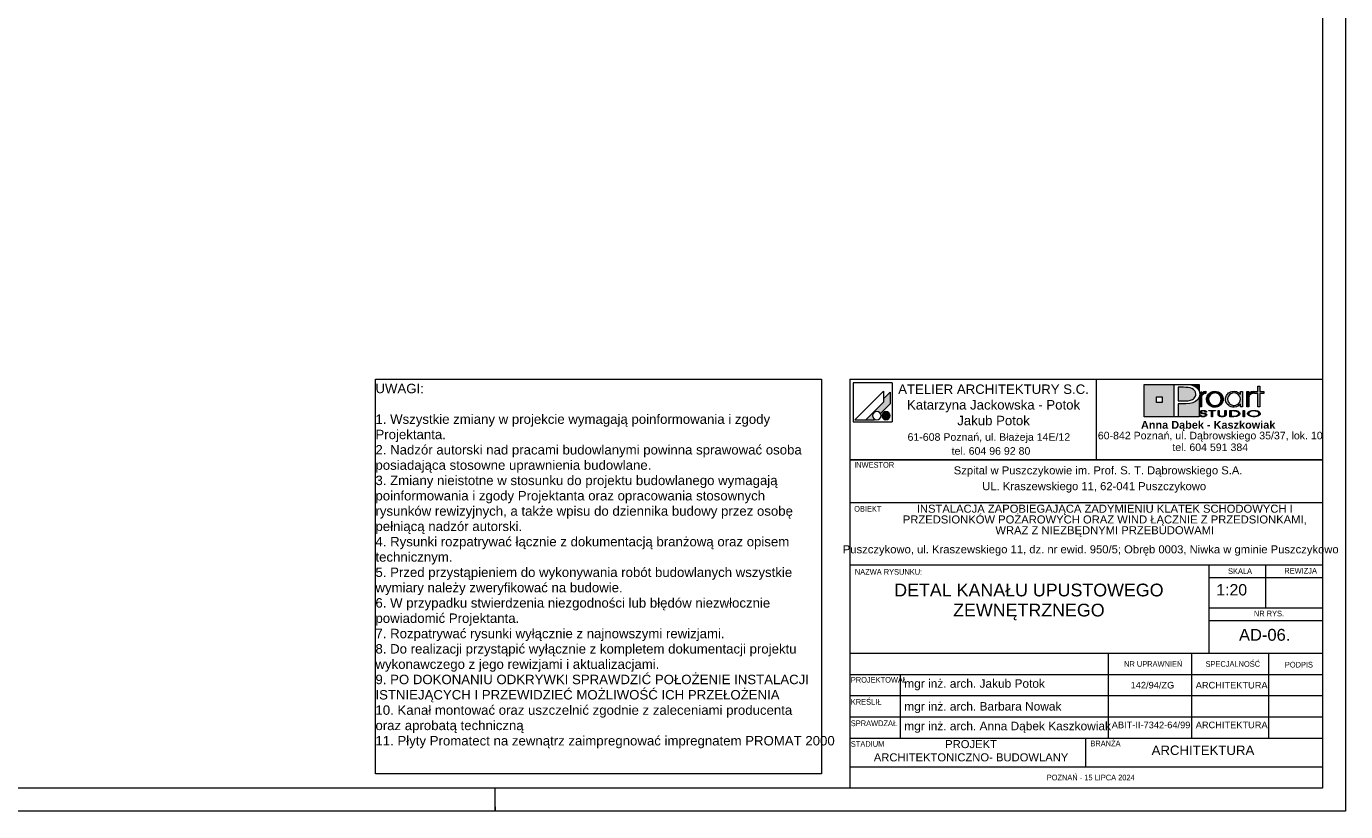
# Paper-space layout 'AD-06. DETAL KANAŁU UPUSTOWEGO ZEWNĘTRZNEGO' of a CAD drawing. Header units: millimetres. Extents: x 0 to 900, y 0 to 600.
# Tile 13 of 24: x 621 to 900, y 0 to 166. Entities that reach past the tile are written whole.
import ezdxf

# ---------------------------------------------------------------- set-up
doc = ezdxf.new("R2010")
doc.units = ezdxf.units.MM
doc.header["$MEASUREMENT"] = 0
doc.layers.add('0_Nr_pióra__2', color=8, linetype='Continuous', lineweight=13)
doc.layers.add('A_Arkusz_Nr_pióra__1', color=7, linetype='Continuous', lineweight=20)
for name, color, linetype, lineweight, true_color in [('0_Nr_pióra__249', 7, 'Continuous', 5, 0x191919), ('A_Arkusz_Nr_pióra__19', 7, 'Continuous', 5, 0x191919), ('A_Arkusz_Nr_pióra__237', 7, 'Continuous', 5, 0x343434), ('A_Arkusz_Nr_pióra__255', 7, 'Continuous', 15, 0x242424)]:
    doc.layers.add(name, color=color, linetype=linetype, lineweight=lineweight, true_color=true_color)
doc.styles.add('STYL_AUTOMATYCZNY_1', font='arial.ttf')
doc.styles.add('STYL_AUTOMATYCZNY_2', font='ARIALN.TTF')
doc.styles.add('STYL_AUTOMATYCZNY_3', font='arial.ttf')

psp = doc.layouts.new('AD-06. DETAL KANAŁU UPUSTOWEGO ZEWNĘTRZNEGO')

# ---------------------------------------------------------------- hatches: boundary and pattern name
at = {"layer": 'A_Arkusz_Nr_pióra__19', "linetype": 'Continuous', "lineweight": 0, "true_color": 0x131313}
h = psp.add_hatch(color=250, dxfattribs=at)
h.paths.add_polyline_path([(857.36, 90.34), (863.71, 90.34), (863.71, 83.46), (857.36, 83.46)])
h.paths.add_polyline_path([(859.96, 87.69), (861.15, 87.69), (861.15, 86.49), (859.96, 86.49)], flags=0)
for points in [[(866.17, 89.71), (865.71, 89.72), (864.53, 89.72), (864.53, 86.86), (866.06, 86.86), (866.69, 86.89), (867.19, 86.98), (867.59, 87.13), (867.79, 87.26), (867.96, 87.42), (868.11, 87.61), (868.21, 87.83), (868.28, 88.05), (868.3, 88.28), (868.24, 88.67), (868.07, 89), (867.78, 89.3), (867.48, 89.48), (867.12, 89.62), (866.71, 89.69), (866.5, 89.71)], [(869.03, 90.34), (869.02, 88.83), (868.99, 88.95), (868.83, 89.25), (868.63, 89.52), (868.39, 89.75), (868.11, 89.94), (867.83, 90.07), (867.54, 90.17), (867.23, 90.25), (866.87, 90.3), (866.07, 90.33), (866.02, 90.34)], [(864.53, 83.46), (869.03, 83.46), (869.03, 87.7), (868.73, 87.14), (868.24, 86.71), (867.69, 86.45), (867.02, 86.29), (866.24, 86.24), (864.53, 86.24)]]:
    psp.add_hatch(color=250, dxfattribs=at).paths.add_polyline_path(points)
at = {"layer": 'A_Arkusz_Nr_pióra__19', "linetype": 'Continuous', "lineweight": 5, "true_color": 0x191919}
for points in [[(881.85, 85.58), (881.41, 85.58), (881.41, 88.44), (880.7, 88.44), (880.7, 88.81), (881.41, 88.81), (881.41, 89.94), (881.85, 89.94), (881.85, 88.81), (882.66, 88.81), (882.66, 88.44), (881.85, 88.44)], [(803.6, 88.67), (802.2, 87.26), (802.2, 86.61), (798.43, 82.85), (800.24, 82.85), (800.35, 82.96), (800.22, 83.05), (800.11, 83.16), (800.02, 83.29), (799.96, 83.43), (799.92, 83.58), (799.91, 83.73), (799.92, 83.88), (799.96, 84.03), (800.02, 84.17), (800.11, 84.3), (800.22, 84.4), (800.35, 84.49), (800.49, 84.56), (800.64, 84.6), (800.79, 84.61), (800.94, 84.6), (801.09, 84.56), (801.23, 84.49), (801.36, 84.4), (801.46, 84.3), (801.56, 84.16), (803.6, 86.21), (803.6, 86.51)], [(803.6, 86.21), (803.6, 88.67), (802.2, 87.26), (802.2, 86.61), (798.43, 82.85), (800.24, 82.85), (800.35, 82.96, -1.314777), (801.56, 84.16)], [(869.46, 88.83), (869.02, 88.83), (869.02, 85.58), (869.48, 85.58), (869.49, 87.54, -0.145311), (869.61, 87.99, -0.140329), (870.1, 88.38), (870.45, 88.45), (870.45, 88.88), (870.01, 88.81), (869.68, 88.63), (869.46, 88.34)], [(870.56, 87.22), (870.58, 87.43), (870.63, 87.65), (870.71, 87.86), (870.82, 88.06), (870.95, 88.25), (871.11, 88.41), (871.48, 88.67), (871.88, 88.83), (872.33, 88.89), (872.35, 88.89), (872.33, 88.52), (872.17, 88.5), (872, 88.47), (871.83, 88.41), (871.67, 88.34), (871.53, 88.24), (871.39, 88.13), (871.17, 87.86), (871.04, 87.55), (871, 87.2), (871.04, 86.84), (871.18, 86.52), (871.4, 86.24), (871.68, 86.04), (871.99, 85.91), (872.17, 85.89), (872.15, 85.52), (871.88, 85.55), (871.47, 85.71), (871.11, 85.97), (870.8, 86.33), (870.62, 86.75)], [(872.86, 85.58), (872.6, 85.52), (872.33, 85.5), (872.15, 85.52), (872.17, 85.89), (872.34, 85.87), (872.69, 85.91), (873, 86.04), (873.28, 86.26), (873.5, 86.53), (873.62, 86.85), (873.64, 86.96), (874.05, 86.8), (873.97, 86.56), (873.8, 86.26), (873.61, 86.03), (873.38, 85.84), (873.12, 85.68)], [(872.33, 88.52), (872.68, 88.47), (873, 88.33), (873.29, 88.11), (873.5, 87.85), (873.62, 87.55), (873.67, 87.21), (873.64, 86.96), (874.05, 86.8), (874.07, 86.87), (874.1, 87.2), (874.08, 87.43), (874.03, 87.67), (873.93, 87.91), (873.77, 88.17), (873.56, 88.4), (873.3, 88.6), (873, 88.76), (872.68, 88.85), (872.35, 88.89)], [(880.14, 88.38), (880.05, 88.34), (879.97, 88.29), (879.87, 88.23), (879.76, 88.12), (879.67, 88.01), (879.6, 87.9), (879.56, 87.78), (879.53, 87.63), (879.52, 87.46), (879.52, 85.58), (879.07, 85.58), (879.07, 88.81), (879.5, 88.81), (879.5, 88.34), (879.72, 88.63), (880.05, 88.81), (880.49, 88.88), (880.49, 88.45), (880.36, 88.43), (880.24, 88.41)], [(802.36, 84.53), (803.02, 82.9, -0.39153), (801.92, 83.36, -0.418968)], [(802.36, 84.53), (803.02, 82.9, 0.455663), (803.49, 84.15, 0.390402)], [(869.33, 83.87), (869.06, 83.87), (869.08, 83.79), (869.13, 83.71), (869.2, 83.64), (869.28, 83.59), (869.36, 83.56), (869.43, 83.54), (869.48, 83.52), (869.61, 83.49), (869.74, 83.48), (869.82, 83.49), (869.9, 83.48), (870.05, 83.49), (870.24, 83.53), (870.41, 83.6), (870.52, 83.68), (870.59, 83.77), (870.62, 83.87), (870.61, 83.92), (870.58, 83.98), (870.55, 84.03), (870.49, 84.08), (870.44, 84.12), (870.35, 84.16), (870.3, 84.18), (870.2, 84.21), (870.16, 84.22), (870.15, 84.07), (870.19, 84.05), (870.29, 84), (870.34, 83.93), (870.36, 83.86), (870.35, 83.8), (870.31, 83.74), (870.23, 83.68), (870.17, 83.65), (870.11, 83.64), (870.02, 83.61), (869.94, 83.6), (869.87, 83.6), (869.8, 83.6), (869.71, 83.61), (869.63, 83.62), (869.56, 83.64), (869.49, 83.67), (869.45, 83.7), (869.39, 83.74), (869.35, 83.8)], [(870.29, 84.49), (870.55, 84.49), (870.53, 84.59), (870.47, 84.67), (870.35, 84.75), (870.21, 84.81), (870.04, 84.84), (869.85, 84.85), (869.66, 84.84), (869.49, 84.8), (869.34, 84.74), (869.23, 84.67), (869.16, 84.59), (869.14, 84.5), (869.16, 84.4), (869.22, 84.33), (869.32, 84.26), (869.4, 84.22), (869.47, 84.2), (869.53, 84.19), (869.65, 84.16), (869.76, 84.15), (869.88, 84.13), (869.99, 84.11), (870.07, 84.09), (870.15, 84.07), (870.16, 84.22), (870.04, 84.24), (869.88, 84.26), (869.69, 84.3), (869.6, 84.32), (869.52, 84.35), (869.45, 84.39), (869.41, 84.44), (869.4, 84.5), (869.42, 84.57), (869.46, 84.62), (869.54, 84.67), (869.62, 84.7), (869.72, 84.73), (869.81, 84.73), (869.9, 84.73), (869.99, 84.72), (870.07, 84.7), (870.15, 84.67), (870.22, 84.62), (870.27, 84.56)], [(871.85, 83.5), (871.6, 83.5), (871.6, 84.71), (871.02, 84.71), (871.02, 84.83), (872.43, 84.83), (872.43, 84.71), (871.85, 84.71)], [(874.45, 83.6), (874.36, 83.56), (874.25, 83.52), (874.12, 83.5), (873.99, 83.48), (873.86, 83.48), (873.67, 83.49), (873.5, 83.52), (873.34, 83.56), (873.15, 83.67), (873.03, 83.82), (873, 84), (873, 84.83), (873.25, 84.83), (873.25, 84), (873.26, 83.9), (873.31, 83.81), (873.37, 83.74, 0.154269), (873.86, 83.61, 0.149724), (874.34, 83.73), (874.41, 83.81)], [(874.41, 83.81), (874.45, 83.9), (874.46, 84), (874.46, 84.83), (874.72, 84.83), (874.72, 84), (874.7, 83.86), (874.63, 83.74), (874.53, 83.65), (874.45, 83.6)], [(875.76, 83.62), (876.04, 83.62), (876.04, 83.5), (875.51, 83.5), (875.51, 84.83), (876.04, 84.83), (876.04, 84.71), (875.76, 84.71)], [(876.23, 84.83), (876.55, 84.82), (876.75, 84.79), (876.75, 84.66), (876.59, 84.68), (876.38, 84.7), (876.13, 84.71), (876.04, 84.71), (876.04, 84.83)], [(877.07, 84.72), (877.23, 84.65), (877.36, 84.58), (877.48, 84.49), (877.57, 84.38), (877.62, 84.27), (877.64, 84.16), (877.61, 84.02), (877.53, 83.89), (877.39, 83.77), (877.25, 83.68), (877.09, 83.62), (876.92, 83.57), (876.74, 83.53), (876.74, 83.67), (876.88, 83.7), (877.07, 83.77), (877.22, 83.87), (877.31, 83.96), (877.37, 84.06), (877.39, 84.17), (877.37, 84.28), (877.3, 84.38), (877.21, 84.47), (877.08, 84.55), (876.93, 84.61), (876.75, 84.66), (876.75, 84.79), (876.83, 84.78)], [(878.57, 83.5), (878.32, 83.5), (878.32, 84.83), (878.57, 84.83)], [(876.74, 83.53), (876.72, 83.53), (876.5, 83.51), (876.25, 83.5), (876.04, 83.5), (876.04, 83.62), (876.13, 83.62), (876.28, 83.62), (876.45, 83.63), (876.53, 83.63), (876.66, 83.65), (876.74, 83.67)]]:
    psp.add_hatch(color=250, dxfattribs=at).paths.add_polyline_path(points)
h = psp.add_hatch(color=250, dxfattribs=at)
h.paths.add_polyline_path([(877.73, 86.15), (877.36, 85.79), (876.91, 85.57), (876.39, 85.5), (876.06, 85.53), (875.75, 85.61), (875.44, 85.75), (875.18, 85.92), (874.96, 86.14), (874.78, 86.41), (874.66, 86.67), (874.59, 86.93), (874.57, 87.2), (874.58, 87.41), (874.63, 87.61), (874.7, 87.82), (874.79, 88.02), (874.91, 88.19), (875.05, 88.36), (875.24, 88.52), (875.44, 88.65), (875.67, 88.76), (875.91, 88.83), (876.15, 88.87), (876.4, 88.89), (876.67, 88.87), (876.92, 88.81), (877.15, 88.72), (877.37, 88.59), (877.56, 88.43), (877.73, 88.24), (877.73, 88.51), (877.73, 88.81), (878.17, 88.81), (878.17, 87.53), (878.17, 85.58), (877.73, 85.58), (877.73, 85.83)])
h.paths.add_polyline_path([(875.81, 88.38, 0.471077), (875.22, 86.5, 0.494724), (877.4, 86.34, 0.387258), (877.36, 88.1, 0.314042)], flags=0)
h = psp.add_hatch(color=250, dxfattribs=at)
h.paths.add_polyline_path([(880.59, 84.85, 0.130991), (879.56, 84.6, 0.250658), (879.25, 84.17, 0.250617), (879.5, 83.77, 0.141351), (880.59, 83.48, 0.117723), (881.58, 83.7, 0.245905), (881.93, 84.16, 0.237366), (881.68, 84.56, 0.143887)])
h.paths.add_polyline_path([(880.59, 84.73, 0.128597), (879.81, 84.56), (879.72, 84.5), (879.65, 84.45), (879.58, 84.37), (879.54, 84.31), (879.51, 84.24), (879.5, 84.17), (879.53, 84.03), (879.62, 83.91), (879.78, 83.79, 0.126974), (880.59, 83.6, 0.113214), (881.35, 83.76), (881.49, 83.86), (881.58, 83.93), (881.63, 84.01), (881.66, 84.08), (881.67, 84.16), (881.65, 84.26), (881.6, 84.36), (881.52, 84.45), (881.39, 84.55, 0.11716)], flags=0)

# ---------------------------------------------------------------- linework, layer by layer
at = {"layer": '0_Nr_pióra__2', "color": 8, "linetype": 'Continuous', "lineweight": 13, "flags": 128}
psp.add_lwpolyline([(694.68, 91.43), (789.1, 91.43), (789.1, 7.93), (694.68, 7.93)], close=True, dxfattribs=at)
at = {"layer": '0_Nr_pióra__249', "color": 250, "linetype": 'Continuous', "lineweight": 5, "true_color": 0x191919}
for p, q in [((795.75, 90.68), (795.75, 82.41)), ((804.01, 90.68), (795.75, 90.68)), ((804.01, 90.68), (804.01, 82.41)), ((857.36, 90.34), (869.03, 90.34)), ((857.36, 83.46), (857.36, 90.34)), ((863.71, 83.46), (863.71, 90.34)), ((863.71, 90.34), (865.99, 90.34)), ((864.53, 89.72), (864.53, 86.86)), ((865.71, 89.72), (864.53, 89.72)), ((866.17, 89.71), (865.71, 89.72)), ((865.99, 90.34), (866.46, 90.33)), ((866.5, 89.71), (866.17, 89.71)), ((866.46, 90.33), (866.87, 90.3)), ((866.71, 89.69), (866.5, 89.71)), ((867.12, 89.62), (866.71, 89.69)), ((866.87, 90.3), (867.23, 90.25)), ((867.48, 89.48), (867.12, 89.62)), ((867.23, 90.25), (867.54, 90.17)), ((867.79, 89.29), (867.48, 89.48)), ((867.54, 90.17), (867.83, 90.07)), ((867.83, 90.07), (868.11, 89.94)), ((868.11, 89.94), (868.39, 89.75)), ((868.39, 89.75), (868.63, 89.52)), ((868.63, 89.52), (868.83, 89.25)), ((869.03, 90.34), (869.02, 88.81)), ((881.41, 88.81), (881.41, 89.94)), ((881.41, 89.94), (881.85, 89.94)), ((881.85, 89.94), (881.85, 88.81)), ((802.2, 88.91), (796.13, 82.85)), ((802.2, 86.61), (798.43, 82.85)), ((802.2, 88.91), (802.2, 86.61)), ((803.6, 88.67), (802.2, 87.26)), ((803.6, 88.67), (803.6, 86.51)), ((859.96, 87.69), (861.15, 87.69)), ((859.96, 87.69), (861.15, 87.69)), ((859.96, 86.49), (859.96, 87.69)), ((861.15, 87.69), (861.15, 86.49)), ((861.15, 87.69), (861.15, 86.49)), ((864.53, 86.86), (866.06, 86.86)), ((866.06, 86.86), (866.69, 86.89)), ((866.69, 86.89), (867.19, 86.98)), ((867.19, 86.98), (867.59, 87.13)), ((867.59, 87.13), (867.79, 87.26)), ((868.24, 86.71), (867.69, 86.45)), ((868.07, 89), (867.79, 89.29)), ((867.79, 87.26), (867.96, 87.42)), ((867.96, 87.42), (868.11, 87.61)), ((868.24, 88.67), (868.07, 89)), ((868.11, 87.61), (868.21, 87.83)), ((868.21, 87.83), (868.28, 88.05)), ((868.3, 88.28), (868.24, 88.67)), ((868.73, 87.14), (868.24, 86.71)), ((868.28, 88.05), (868.3, 88.28)), ((869.02, 87.66), (868.73, 87.14)), ((868.83, 89.25), (868.99, 88.95)), ((868.99, 88.95), (869.08, 88.62)), ((869.12, 88.27), (869.02, 87.66)), ((869.03, 87.67), (869.03, 83.46)), ((869.08, 88.62), (869.12, 88.27)), ((869.46, 88.81), (869.46, 88.34)), ((869.46, 88.34), (869.68, 88.63)), ((869.49, 87.63), (869.48, 87.46)), ((869.48, 87.46), (869.48, 85.58)), ((869.52, 87.78), (869.49, 87.63)), ((869.56, 87.9), (869.52, 87.78)), ((869.63, 88.01), (869.56, 87.9)), ((869.72, 88.12), (869.63, 88.01)), ((869.68, 88.63), (870.01, 88.81)), ((869.83, 88.23), (869.72, 88.12)), ((869.92, 88.29), (869.83, 88.23)), ((870.01, 88.34), (869.92, 88.29)), ((870.01, 88.81), (870.45, 88.88)), ((870.1, 88.38), (870.01, 88.34)), ((870.2, 88.41), (870.1, 88.38)), ((870.32, 88.43), (870.2, 88.41)), ((870.45, 88.45), (870.32, 88.43)), ((870.45, 88.88), (870.45, 88.45)), ((870.56, 87.22), (870.58, 87.43)), ((870.62, 86.75), (870.56, 87.22)), ((870.58, 87.43), (870.63, 87.65)), ((870.8, 86.33), (870.62, 86.75)), ((870.63, 87.65), (870.71, 87.86)), ((870.71, 87.86), (870.82, 88.06)), ((870.82, 88.06), (870.95, 88.25)), ((870.95, 88.25), (871.11, 88.41)), ((871.04, 87.55), (871, 87.2)), ((871, 87.2), (871.04, 86.84)), ((871.17, 87.86), (871.04, 87.55)), ((871.04, 86.84), (871.18, 86.52)), ((871.11, 88.41), (871.48, 88.67)), ((871.39, 88.13), (871.17, 87.86)), ((871.53, 88.24), (871.39, 88.13)), ((871.48, 88.67), (871.88, 88.83)), ((871.67, 88.34), (871.53, 88.24)), ((871.83, 88.41), (871.67, 88.34)), ((872, 88.47), (871.83, 88.41)), ((871.88, 88.83), (872.33, 88.89)), ((872.17, 88.5), (872, 88.47)), ((872.34, 88.52), (872.17, 88.5)), ((872.33, 88.89), (872.67, 88.86)), ((872.68, 88.47), (872.34, 88.52)), ((872.67, 88.86), (873, 88.76)), ((873, 88.33), (872.68, 88.47)), ((873, 88.76), (873.3, 88.6)), ((873.29, 88.11), (873, 88.33)), ((873.5, 87.85), (873.29, 88.11)), ((873.3, 88.6), (873.56, 88.4)), ((873.62, 87.55), (873.5, 87.85)), ((873.5, 86.53), (873.62, 86.85)), ((873.56, 88.4), (873.77, 88.17)), ((873.67, 87.21), (873.62, 87.55)), ((873.62, 86.85), (873.67, 87.21)), ((873.77, 88.17), (873.94, 87.9)), ((873.97, 86.56), (873.8, 86.26)), ((873.94, 87.9), (874.03, 87.67)), ((874.07, 86.87), (873.97, 86.56)), ((874.03, 87.67), (874.08, 87.43)), ((874.1, 87.2), (874.07, 86.87)), ((874.08, 87.43), (874.1, 87.2)), ((874.57, 87.2), (874.58, 87.41)), ((874.59, 86.93), (874.57, 87.2)), ((874.58, 87.41), (874.63, 87.61)), ((874.66, 86.67), (874.59, 86.93)), ((874.63, 87.61), (874.7, 87.82)), ((874.78, 86.41), (874.66, 86.67)), ((874.7, 87.82), (874.79, 88.02)), ((874.79, 88.02), (874.91, 88.19)), ((874.91, 88.19), (875.05, 88.36)), ((875.05, 87.55), (875.01, 87.22)), ((875.01, 87.22), (875.05, 86.87)), ((875.05, 88.36), (875.24, 88.52)), ((875.19, 87.85), (875.05, 87.55)), ((875.05, 86.87), (875.18, 86.55)), ((875.18, 86.55), (875.4, 86.28)), ((875.41, 88.12), (875.19, 87.85)), ((875.24, 88.52), (875.44, 88.65)), ((875.71, 88.34), (875.41, 88.12)), ((875.44, 88.65), (875.67, 88.76)), ((875.67, 88.76), (875.91, 88.83)), ((876.03, 88.47), (875.71, 88.34)), ((875.91, 88.83), (876.15, 88.87)), ((876.39, 88.52), (876.03, 88.47)), ((876.15, 88.87), (876.4, 88.89)), ((876.75, 88.47), (876.39, 88.52)), ((876.4, 88.89), (876.67, 88.87)), ((876.67, 88.87), (876.92, 88.81)), ((877.06, 88.34), (876.75, 88.47)), ((876.92, 88.81), (877.15, 88.72)), ((877.34, 88.12), (877.06, 88.34)), ((877.15, 88.72), (877.37, 88.59)), ((877.56, 87.85), (877.34, 88.12)), ((877.37, 88.59), (877.56, 88.43)), ((877.56, 88.43), (877.73, 88.24)), ((877.69, 87.54), (877.56, 87.85)), ((877.56, 86.54), (877.69, 86.85)), ((877.73, 87.19), (877.69, 87.54)), ((877.69, 86.85), (877.73, 87.19)), ((877.73, 88.24), (877.73, 88.81)), ((877.73, 88.81), (878.17, 88.81)), ((878.17, 88.81), (878.17, 85.58)), ((879.07, 85.58), (879.07, 88.81)), ((879.07, 88.81), (879.5, 88.81)), ((879.5, 88.81), (879.5, 88.34)), ((879.5, 88.34), (879.72, 88.63)), ((879.53, 87.63), (879.52, 87.46)), ((879.52, 87.46), (879.52, 85.58)), ((879.56, 87.78), (879.53, 87.63)), ((879.6, 87.9), (879.56, 87.78)), ((879.67, 88.01), (879.6, 87.9)), ((879.76, 88.12), (879.67, 88.01)), ((879.72, 88.63), (880.05, 88.81)), ((879.87, 88.23), (879.76, 88.12)), ((879.97, 88.29), (879.87, 88.23)), ((880.05, 88.34), (879.97, 88.29)), ((880.05, 88.81), (880.49, 88.88)), ((880.14, 88.38), (880.05, 88.34)), ((880.24, 88.41), (880.14, 88.38)), ((880.36, 88.43), (880.24, 88.41)), ((880.49, 88.45), (880.36, 88.43)), ((880.49, 88.88), (880.49, 88.45)), ((880.7, 88.44), (880.7, 88.81)), ((880.7, 88.81), (881.41, 88.81)), ((881.41, 88.44), (880.7, 88.44)), ((881.41, 85.58), (881.41, 88.44)), ((881.85, 88.81), (882.66, 88.81)), ((882.66, 88.44), (881.85, 88.44)), ((881.85, 88.44), (881.85, 85.58)), ((882.66, 88.81), (882.66, 88.44)), ((803.6, 86.21), (801.56, 84.16)), ((803.6, 86.51), (803.6, 86.21)), ((861.15, 86.49), (859.96, 86.49)), ((864.53, 86.24), (864.53, 83.46)), ((866.19, 86.24), (864.53, 86.24)), ((867, 86.29), (866.19, 86.24)), ((867.69, 86.45), (867, 86.29)), ((869.48, 85.58), (869.02, 85.58)), ((869.08, 83.79), (869.06, 83.87)), ((869.06, 83.87), (869.33, 83.87)), ((869.13, 83.71), (869.08, 83.79)), ((869.14, 84.5), (869.16, 84.59)), ((869.16, 84.4), (869.14, 84.5)), ((869.16, 84.59), (869.23, 84.67)), ((869.22, 84.33), (869.16, 84.4)), ((869.32, 84.26), (869.22, 84.33)), ((869.23, 84.67), (869.34, 84.74)), ((869.37, 84.23), (869.32, 84.26)), ((869.33, 83.87), (869.35, 83.8)), ((869.34, 84.74), (869.49, 84.8)), ((869.35, 83.8), (869.39, 83.74)), ((869.43, 84.21), (869.37, 84.23)), ((869.41, 84.56), (869.4, 84.5)), ((869.4, 84.5), (869.41, 84.44)), ((869.46, 84.62), (869.41, 84.56)), ((869.41, 84.44), (869.45, 84.39)), ((869.5, 84.19), (869.43, 84.21)), ((869.45, 84.39), (869.52, 84.35)), ((869.54, 84.67), (869.46, 84.62)), ((869.49, 84.8), (869.66, 84.84)), ((869.58, 84.18), (869.5, 84.19)), ((869.52, 84.35), (869.6, 84.32)), ((869.62, 84.7), (869.54, 84.67)), ((869.68, 84.16), (869.58, 84.18)), ((869.6, 84.32), (869.73, 84.29)), ((869.72, 84.73), (869.62, 84.7)), ((869.66, 84.84), (869.85, 84.85)), ((869.8, 84.14), (869.68, 84.16)), ((869.83, 84.73), (869.72, 84.73)), ((869.73, 84.29), (869.89, 84.26)), ((869.96, 84.12), (869.8, 84.14)), ((869.95, 84.72), (869.83, 84.73)), ((869.85, 84.85), (870.04, 84.84)), ((869.89, 84.26), (870.03, 84.24)), ((870.06, 84.7), (869.95, 84.72)), ((870.09, 84.09), (869.96, 84.12)), ((870.03, 84.24), (870.13, 84.22)), ((870.04, 84.84), (870.21, 84.81)), ((870.15, 84.67), (870.06, 84.7)), ((870.19, 84.05), (870.09, 84.09)), ((870.13, 84.22), (870.2, 84.21)), ((870.22, 84.62), (870.15, 84.67)), ((870.29, 84), (870.19, 84.05)), ((870.2, 84.21), (870.25, 84.2)), ((870.21, 84.81), (870.35, 84.75)), ((870.27, 84.56), (870.22, 84.62)), ((870.25, 84.2), (870.31, 84.18)), ((870.29, 84.49), (870.27, 84.56)), ((870.55, 84.49), (870.29, 84.49)), ((870.34, 83.93), (870.29, 84)), ((870.3, 83.74), (870.35, 83.8)), ((870.31, 84.18), (870.36, 84.16)), ((870.36, 83.86), (870.34, 83.93)), ((870.35, 84.75), (870.47, 84.67)), ((870.35, 83.8), (870.36, 83.86)), ((870.36, 84.16), (870.44, 84.12)), ((870.44, 84.12), (870.5, 84.08)), ((870.47, 84.67), (870.53, 84.59)), ((870.5, 84.08), (870.55, 84.03)), ((870.59, 83.77), (870.52, 83.68)), ((870.53, 84.59), (870.55, 84.49)), ((870.55, 84.03), (870.59, 83.98)), ((870.59, 83.98), (870.61, 83.92)), ((870.62, 83.87), (870.59, 83.77)), ((870.61, 83.92), (870.62, 83.87)), ((871.11, 85.97), (870.8, 86.33)), ((871.02, 84.71), (871.02, 84.83)), ((871.02, 84.83), (872.43, 84.83)), ((871.6, 84.71), (871.02, 84.71)), ((871.47, 85.71), (871.11, 85.97)), ((871.18, 86.52), (871.4, 86.24)), ((871.4, 86.24), (871.68, 86.04)), ((871.88, 85.55), (871.47, 85.71)), ((871.6, 83.5), (871.6, 84.71)), ((871.68, 86.04), (871.99, 85.91)), ((872.43, 84.71), (871.85, 84.71)), ((871.85, 84.71), (871.85, 83.5)), ((872.33, 85.5), (871.88, 85.55)), ((871.99, 85.91), (872.34, 85.87)), ((872.6, 85.52), (872.33, 85.5)), ((872.34, 85.87), (872.69, 85.91)), ((872.43, 84.83), (872.43, 84.71)), ((872.86, 85.58), (872.6, 85.52)), ((872.69, 85.91), (873, 86.04)), ((873.12, 85.68), (872.86, 85.58)), ((873, 86.04), (873.28, 86.26)), ((873, 84.83), (873.25, 84.83)), ((873, 84), (873, 84.83)), ((873.03, 83.82), (873, 84)), ((873.15, 83.67), (873.03, 83.82)), ((873.38, 85.84), (873.12, 85.68)), ((873.25, 84.83), (873.25, 84)), ((873.25, 84), (873.26, 83.9)), ((873.26, 83.9), (873.31, 83.81)), ((873.28, 86.26), (873.5, 86.53)), ((873.31, 83.81), (873.38, 83.73)), ((873.61, 86.03), (873.38, 85.84)), ((873.8, 86.26), (873.61, 86.03)), ((874.34, 83.73), (874.41, 83.81)), ((874.41, 83.81), (874.45, 83.9)), ((874.45, 83.9), (874.46, 84)), ((874.46, 84), (874.46, 84.83)), ((874.46, 84.83), (874.72, 84.83)), ((874.7, 83.86), (874.63, 83.74)), ((874.72, 84), (874.7, 83.86)), ((874.72, 84.83), (874.72, 84)), ((874.96, 86.14), (874.78, 86.41)), ((875.18, 85.92), (874.96, 86.14)), ((875.44, 85.75), (875.18, 85.92)), ((875.4, 86.28), (875.53, 86.16)), ((875.75, 85.61), (875.44, 85.75)), ((875.51, 83.5), (875.51, 84.83)), ((875.51, 84.83), (876.04, 84.83)), ((875.51, 83.5), (875.51, 84.83)), ((875.51, 84.83), (876.23, 84.83)), ((875.53, 86.16), (875.68, 86.06)), ((875.68, 86.06), (875.85, 85.98)), ((876.06, 85.53), (875.75, 85.61)), ((876.04, 84.71), (875.76, 84.71)), ((875.76, 84.71), (875.76, 83.62)), ((876.13, 84.71), (875.76, 84.71)), ((875.76, 84.71), (875.76, 83.62)), ((875.85, 85.98), (876.03, 85.92)), ((876.03, 85.92), (876.21, 85.88)), ((876.04, 84.83), (876.04, 84.71)), ((876.39, 85.5), (876.06, 85.53)), ((876.38, 84.7), (876.13, 84.71)), ((876.21, 85.88), (876.39, 85.87)), ((876.23, 84.83), (876.55, 84.82)), ((876.59, 84.68), (876.38, 84.7)), ((876.39, 85.87), (876.74, 85.91)), ((876.91, 85.57), (876.39, 85.5)), ((876.55, 84.82), (876.83, 84.78)), ((876.77, 84.65), (876.59, 84.68)), ((876.74, 85.91), (877.06, 86.05)), ((876.93, 84.61), (876.77, 84.65)), ((876.83, 84.78), (877.07, 84.72)), ((876.89, 83.7), (877.07, 83.77)), ((877.36, 85.79), (876.91, 85.57)), ((877.07, 84.55), (876.93, 84.61)), ((877.06, 86.05), (877.34, 86.26)), ((877.07, 84.72), (877.23, 84.65)), ((877.2, 84.48), (877.07, 84.55)), ((877.07, 83.77), (877.22, 83.87)), ((877.3, 84.38), (877.2, 84.48)), ((877.22, 83.87), (877.31, 83.96)), ((877.23, 84.65), (877.36, 84.58)), ((877.39, 83.77), (877.25, 83.68)), ((877.37, 84.28), (877.3, 84.38)), ((877.31, 83.96), (877.37, 84.06)), ((877.34, 86.26), (877.56, 86.54)), ((877.73, 86.15), (877.36, 85.79)), ((877.36, 84.58), (877.48, 84.49)), ((877.39, 84.17), (877.37, 84.28)), ((877.37, 84.06), (877.39, 84.17)), ((877.53, 83.89), (877.39, 83.77)), ((877.48, 84.49), (877.57, 84.38)), ((877.61, 84.02), (877.53, 83.89)), ((877.57, 84.38), (877.62, 84.27)), ((877.64, 84.16), (877.61, 84.02)), ((877.62, 84.27), (877.64, 84.16)), ((877.73, 85.58), (877.73, 86.15)), ((878.17, 85.58), (877.73, 85.58)), ((878.32, 83.5), (878.32, 84.83)), ((878.32, 84.83), (878.57, 84.83)), ((878.32, 83.5), (878.32, 84.83)), ((878.32, 84.83), (878.57, 84.83)), ((878.57, 84.83), (878.57, 83.5)), ((878.57, 84.83), (878.57, 83.5)), ((879.52, 85.58), (879.07, 85.58)), ((879.25, 84.17), (879.27, 84.28)), ((879.26, 84.07), (879.25, 84.17)), ((879.31, 83.97), (879.26, 84.07)), ((879.27, 84.28), (879.33, 84.39)), ((879.38, 83.87), (879.31, 83.97)), ((879.33, 84.39), (879.42, 84.5)), ((879.5, 83.77), (879.38, 83.87)), ((879.42, 84.5), (879.56, 84.6)), ((879.51, 84.24), (879.5, 84.17)), ((879.5, 84.17), (879.53, 84.03)), ((879.65, 83.67), (879.5, 83.77)), ((879.54, 84.31), (879.51, 84.24)), ((879.53, 84.03), (879.62, 83.91)), ((879.58, 84.37), (879.54, 84.31)), ((879.56, 84.6), (879.73, 84.69)), ((879.64, 84.44), (879.58, 84.37)), ((879.62, 83.91), (879.77, 83.79)), ((879.72, 84.5), (879.64, 84.44)), ((879.81, 84.56), (879.72, 84.5)), ((879.73, 84.69), (879.93, 84.76)), ((879.77, 83.79), (879.88, 83.74)), ((880.04, 84.66), (879.81, 84.56)), ((879.93, 84.76), (880.14, 84.81)), ((880.3, 84.71), (880.04, 84.66)), ((880.14, 84.81), (880.35, 84.84)), ((880.59, 84.73), (880.3, 84.71)), ((880.35, 84.84), (880.59, 84.85)), ((880.59, 84.85), (880.85, 84.84)), ((880.76, 84.72), (880.59, 84.73)), ((880.93, 84.7), (880.76, 84.72)), ((880.85, 84.84), (881.1, 84.8)), ((881.09, 84.67), (880.93, 84.7)), ((881.26, 84.61), (881.09, 84.67)), ((881.1, 84.8), (881.34, 84.73)), ((881.2, 83.7), (881.35, 83.76)), ((881.4, 84.54), (881.26, 84.61)), ((881.34, 84.73), (881.53, 84.65)), ((881.35, 83.76), (881.48, 83.84)), ((881.52, 84.45), (881.4, 84.54)), ((881.85, 85.58), (881.41, 85.58)), ((881.48, 83.84), (881.58, 83.93)), ((881.6, 84.36), (881.52, 84.45)), ((881.53, 84.65), (881.68, 84.56)), ((881.58, 83.93), (881.63, 84.01)), ((881.77, 83.84), (881.58, 83.7)), ((881.65, 84.26), (881.6, 84.36)), ((881.63, 84.01), (881.66, 84.08)), ((881.67, 84.16), (881.65, 84.26)), ((881.66, 84.08), (881.67, 84.16)), ((881.68, 84.56), (881.8, 84.45)), ((881.89, 84), (881.77, 83.84)), ((881.8, 84.45), (881.87, 84.36)), ((881.87, 84.36), (881.91, 84.26)), ((881.93, 84.16), (881.89, 84)), ((881.91, 84.26), (881.93, 84.16)), ((795.75, 82.41), (804.01, 82.41)), ((796.13, 82.85), (800.24, 82.85)), ((800.35, 82.96), (800.24, 82.85)), ((869.03, 83.46), (857.36, 83.46)), ((864.53, 83.46), (863.71, 83.46)), ((869.2, 83.64), (869.13, 83.71)), ((869.28, 83.59), (869.2, 83.64)), ((869.37, 83.55), (869.28, 83.59)), ((869.48, 83.52), (869.37, 83.55)), ((869.39, 83.74), (869.45, 83.7)), ((869.45, 83.7), (869.5, 83.67)), ((869.59, 83.5), (869.48, 83.52)), ((869.5, 83.67), (869.56, 83.64)), ((869.56, 83.64), (869.63, 83.62)), ((869.72, 83.48), (869.59, 83.5)), ((869.63, 83.62), (869.7, 83.61)), ((869.7, 83.61), (869.77, 83.6)), ((869.84, 83.48), (869.72, 83.48)), ((869.77, 83.6), (869.85, 83.6)), ((870.05, 83.49), (869.84, 83.48)), ((869.85, 83.6), (869.92, 83.6)), ((869.92, 83.6), (869.98, 83.61)), ((869.98, 83.61), (870.05, 83.62)), ((870.05, 83.62), (870.12, 83.64)), ((870.24, 83.53), (870.05, 83.49)), ((870.12, 83.64), (870.18, 83.66)), ((870.18, 83.66), (870.23, 83.68)), ((870.23, 83.68), (870.3, 83.74)), ((870.41, 83.6), (870.24, 83.53)), ((870.52, 83.68), (870.41, 83.6)), ((871.85, 83.5), (871.6, 83.5)), ((873.34, 83.56), (873.15, 83.67)), ((873.5, 83.52), (873.34, 83.56)), ((873.38, 83.73), (873.43, 83.7)), ((873.43, 83.7), (873.5, 83.67)), ((873.5, 83.67), (873.58, 83.64)), ((873.67, 83.49), (873.5, 83.52)), ((873.58, 83.64), (873.67, 83.62)), ((873.67, 83.62), (873.76, 83.61)), ((873.86, 83.48), (873.67, 83.49)), ((873.76, 83.61), (873.86, 83.61)), ((873.86, 83.61), (873.95, 83.61)), ((873.99, 83.48), (873.86, 83.48)), ((873.95, 83.61), (874.04, 83.62)), ((874.12, 83.5), (873.99, 83.48)), ((874.04, 83.62), (874.13, 83.64)), ((874.25, 83.52), (874.12, 83.5)), ((874.13, 83.64), (874.21, 83.67)), ((874.21, 83.67), (874.28, 83.7)), ((874.36, 83.56), (874.25, 83.52)), ((874.28, 83.7), (874.34, 83.73)), ((874.45, 83.6), (874.36, 83.56)), ((874.53, 83.65), (874.45, 83.6)), ((874.63, 83.74), (874.53, 83.65)), ((876.04, 83.5), (875.51, 83.5)), ((876.25, 83.5), (875.51, 83.5)), ((875.76, 83.62), (876.04, 83.62)), ((875.76, 83.62), (876.13, 83.62)), ((876.04, 83.62), (876.04, 83.5)), ((876.13, 83.62), (876.35, 83.62)), ((876.5, 83.51), (876.25, 83.5)), ((876.35, 83.62), (876.53, 83.63)), ((876.72, 83.53), (876.5, 83.51)), ((876.53, 83.63), (876.68, 83.65)), ((876.68, 83.65), (876.89, 83.7)), ((876.92, 83.57), (876.72, 83.53)), ((877.09, 83.62), (876.92, 83.57)), ((877.25, 83.68), (877.09, 83.62)), ((878.57, 83.5), (878.32, 83.5)), ((878.57, 83.5), (878.32, 83.5)), ((879.84, 83.6), (879.65, 83.67)), ((880.07, 83.53), (879.84, 83.6)), ((879.88, 83.74), (880, 83.69)), ((880, 83.69), (880.13, 83.65)), ((880.33, 83.49), (880.07, 83.53)), ((880.13, 83.65), (880.28, 83.62)), ((880.28, 83.62), (880.43, 83.6)), ((880.59, 83.48), (880.33, 83.49)), ((880.43, 83.6), (880.59, 83.6)), ((880.59, 83.6), (880.81, 83.61)), ((880.78, 83.48), (880.59, 83.48)), ((880.97, 83.51), (880.78, 83.48)), ((880.81, 83.61), (881.01, 83.64)), ((881.15, 83.54), (880.97, 83.51)), ((881.01, 83.64), (881.2, 83.7)), ((881.31, 83.59), (881.15, 83.54)), ((881.45, 83.64), (881.31, 83.59)), ((881.58, 83.7), (881.45, 83.64))]:
    psp.add_line(p, q, dxfattribs=at)
for centre, start, end in [((800.79, 83.73), 0, 180), ((802.72, 83.73), 0, 180), ((800.79, 83.73), 180, 0), ((802.72, 83.73), 180, 0)]:
    psp.add_arc(centre, 0.882, start, end, dxfattribs=at)
at = {"layer": 'A_Arkusz_Nr_pióra__1', "color": 7, "linetype": 'Continuous', "lineweight": 20}
for p, q in [((895.1, 595.1), (895.1, 4.9)), ((895.1, 4.9), (29.9, 4.9))]:
    psp.add_line(p, q, dxfattribs=at)
at = {"layer": 'A_Arkusz_Nr_pióra__1', "color": 7, "linetype": 'Continuous', "lineweight": 20, "flags": 128}
psp.add_lwpolyline([(0, 600), (900, 600), (900, 0), (0, 0)], close=True, dxfattribs=at)
at = {"layer": 'A_Arkusz_Nr_pióra__237', "color": 250, "linetype": 'Continuous', "lineweight": 5, "true_color": 0x343434}
for p, q in [((720, 0), (720, 4.9)), ((720.1, -0.1), (720.1, 0.9))]:
    psp.add_line(p, q, dxfattribs=at)
at = {"layer": 'A_Arkusz_Nr_pióra__255', "color": 250, "linetype": 'Continuous', "lineweight": 15, "true_color": 0x242424}
for p, q in [((795.1, 91.43), (895.1, 91.43)), ((795.1, 91.43), (795.1, 74.35)), ((847.22, 91.43), (847.22, 74.35)), ((795.1, 74.35), (895.1, 74.35)), ((795.1, 74.35), (795.1, 4.9)), ((895.1, 74.35), (795.1, 74.35)), ((795.1, 65.35), (895.1, 65.35)), ((795.1, 52.15), (895.1, 52.15)), ((871.1, 33.46), (871.1, 52.15)), ((883.1, 43.06), (883.1, 52.15)), ((871.1, 49.43), (895.1, 49.43)), ((871.1, 43.06), (895.1, 43.06)), ((871.1, 40.34), (895.1, 40.34)), ((795.1, 33.46), (895.1, 33.46)), ((849.85, 15.46), (849.85, 33.46)), ((867.43, 15.46), (867.43, 33.46)), ((883.75, 15.46), (883.75, 33.46)), ((795.1, 28.96), (895.1, 28.96)), ((805.8, 15.46), (805.8, 28.96)), ((795.1, 24.46), (895.1, 24.46)), ((795.1, 19.96), (895.1, 19.96)), ((805.8, 19.96), (895.1, 19.96)), ((795.1, 15.46), (894.96, 15.46)), ((809.1, 15.46), (895.1, 15.46)), ((844.96, 15.46), (844.96, 9.4)), ((795.1, 9.4), (895.1, 9.4)), ((795.1, 9.4), (895.1, 9.4))]:
    psp.add_line(p, q, dxfattribs=at)

# ---------------------------------------------------------------- texts
at = {"layer": '0_Nr_pióra__2', "color": 8, "linetype": 'Continuous', "lineweight": 13, "insert": (694.68, 90.47), "char_height": 2, "width": 93.4245, "attachment_point": 1, "line_spacing_factor": 0.972302, "style": 'STYL_AUTOMATYCZNY_1'}
psp.add_mtext('\\A1;{\\pql;\\fArial|b0|i0|c238|p0;\\W1.000000;UWAGI:\\P\\pql;\\fArial|b0|i0|c238|p0;\\W1.000000;\\P\\pql;\\fArial|b0|i0|c238|p0;\\W1.000000;1. Wszystkie zmiany w projekcie wymagają poinformowania i zgody Projektanta.\\P\\pql;\\fArial|b0|i0|c238|p0;\\W1.000000;2. Nadzór autorski nad pracami budowlanymi powinna sprawować osoba posiadająca stosowne uprawnienia budowlane.\\P\\pql;\\fArial|b0|i0|c238|p0;\\W1.000000;3. Zmiany nieistotne w stosunku do projektu budowlanego wymagają poinformowania i zgody Projektanta oraz opracowania stosownych rysunków rewizyjnych, a także wpisu do dziennika budowy przez osobę pełniącą nadzór autorski.\\P\\pql;\\fArial|b0|i0|c238|p0;\\W1.000000;4. Rysunki rozpatrywać łącznie z dokumentacją branżową oraz opisem technicznym.\\P\\pql;\\pt3.76966;\\fArial|b0|i0|c238|p0;\\W1.000000;5. Przed przystąpieniem do wykonywania robót budowlanych wszystkie wymiary należy zweryfikować na budowie.\\P\\pql;\\fArial|b0|i0|c238|p0;\\W1.000000;6. W przypadku stwierdzenia niezgodności lub błędów niezwłocznie powiadomić Projektanta.\\P\\pql;\\fArial|b0|i0|c238|p0;\\W1.000000;7. Rozpatrywać rysunki wyłącznie z najnowszymi rewizjami.\\P\\pql;\\fArial|b0|i0|c238|p0;\\W1.000000;8. Do realizacji przystąpić wyłącznie z kompletem dokumentacji projektu wykonawczego z jego rewizjami i aktualizacjami.\\P\\pql;\\fArial|b0|i0|c238|p0;\\W1.000000;9. PO DOKONANIU ODKRYWKI SPRAWDZIĆ POŁOŻENIE INSTALACJI ISTNIEJĄCYCH I PRZEWIDZIEĆ MOŻLIWOŚĆ ICH PRZEŁOŻENIA\\P\\pql;\\fArial|b0|i0|c238|p0;\\W1.000000;10. Kanał montować oraz uszczelnić zgodnie z zaleceniami producenta oraz aprobatą techniczną\\P\\pql;\\fArial|b0|i0|c238|p0;\\W1.000000;11. Płyty Promatect na zewnątrz zaimpregnować impregnatem PROMAT 2000}', dxfattribs=at)
at = {"layer": 'A_Arkusz_Nr_pióra__1', "color": 7, "linetype": 'Continuous', "lineweight": 20, "style": 'STYL_AUTOMATYCZNY_1'}
for s, insert, char_height, attachment_point in [('\\A1;{\\pql;\\fArial|b0|i0|c238|p0;\\W1.000000;Szpital w Puszczykowie im. Prof. S. T. Dąbrowskiego S.A.}', (817.07, 71.89), 1.7, 4), ('\\A1;{\\pqc;\\fArial|b0|i0|c238|p0;\\W1.000000;UL. Kraszewskiego 11, 62-041 Puszczykowo}', (846.79, 68.54), 1.7, 5), ('\\A1;{\\pql;\\fArial|b0|i0|c238|p0;\\W1.000000;1:20}', (872.63, 46.85), 2.3999, 4), ('\\A1;{\\pqc;\\fArial|b0|i0|c238|p0;\\W1.000000;AD-06.}', (882.87, 37.31), 2.5, 5)]:
    psp.add_mtext(s, dxfattribs=dict(at, insert=insert, char_height=char_height, attachment_point=attachment_point))
at = {"layer": 'A_Arkusz_Nr_pióra__1', "color": 7, "linetype": 'Continuous', "lineweight": 20, "insert": (832.97, 44.28), "char_height": 2.7, "width": 76, "attachment_point": 5, "line_spacing_factor": 0.943589, "style": 'STYL_AUTOMATYCZNY_1'}
psp.add_mtext('\\A1;{\\pqc;\\fArial|b0|i0|c238|p0;\\W1.000000;DETAL KANAŁU UPUSTOWEGO ZEWNĘTRZNEGO}', dxfattribs=at)
at = {"layer": 'A_Arkusz_Nr_pióra__19', "color": 250, "linetype": 'Continuous', "lineweight": 5, "true_color": 0x191919, "attachment_point": 5}
for s, insert, char_height, style in [('\\A1;{\\pqc;\\fArial|b0|i0|c238|p0;\\W1.000000;ATELIER ARCHITEKTURY S.C.}', (825.49, 89.31), 1.9999, 'STYL_AUTOMATYCZNY_1'), ('\\A1;{\\pqc;\\fArial|b0|i0|c238|p0;\\W1.000000;Katarzyna Jackowska - Potok}', (825.49, 85.72), 1.9999, 'STYL_AUTOMATYCZNY_1'), ('\\A1;{\\pqc;\\fArial|b0|i0|c238|p0;\\W1.000000;Jakub Potok}', (825.49, 82.68), 1.9999, 'STYL_AUTOMATYCZNY_1'), ('\\A1;{\\pqc;\\fArial|b1|i0|c238|p0;\\W1.000000;Anna Dąbek - Kaszkowiak}', (870.91, 81.53), 1.6499, 'STYL_AUTOMATYCZNY_3'), ('\\A1;{\\pqc;\\fArial|b0|i0|c238|p0;\\W1.000000;61-608 Poznań, ul. Błażeja 14E/12}', (824.5, 78.96), 1.5999, 'STYL_AUTOMATYCZNY_1'), ('\\A1;{\\pqc;\\fArial|b0|i0|c238|p0;\\W1.000000;tel. 604 96 92 80}', (824.95, 76.24), 1.5999, 'STYL_AUTOMATYCZNY_1')]:
    psp.add_mtext(s, dxfattribs=dict(at, insert=insert, char_height=char_height, style=style))
at = {"layer": 'A_Arkusz_Nr_pióra__19', "color": 250, "linetype": 'Continuous', "lineweight": 5, "true_color": 0x191919, "insert": (871.35, 78.26), "char_height": 1.59993, "attachment_point": 5, "line_spacing_factor": 0.931904, "style": 'STYL_AUTOMATYCZNY_1'}
psp.add_mtext('\\A1;{\\pqc;\\fArial|b0|i0|c238|p0;\\W1.000000;6\\fArial|b0|i0|c238|p0;\\W1.000000;0\\fArial|b0|i0|c238|p0;\\W1.000000;-\\fArial|b0|i0|c238|p0;\\W1.000000;842\\fArial|b0|i0|c238|p0;\\W1.000000; Poznań, ul. Dąbrowskiego \\fArial|b0|i0|c238|p0;\\W1.000000;35/37, lok. 10\\P\\pqc;\\fArial|b0|i0|c238|p0;\\W1.000000;tel. 604 591 384}', dxfattribs=at)
at = {"layer": 'A_Arkusz_Nr_pióra__255', "color": 250, "linetype": 'Continuous', "lineweight": 15, "true_color": 0x242424}
for s, insert, char_height, attachment_point, style in [('\\A1;{\\pql;\\fArial Narrow|b0|i0|c238|p0;\\W1.000000;INWESTOR}', (795.99, 73.29), 1.2, 4, 'STYL_AUTOMATYCZNY_2'), ('\\A1;{\\pql;\\fArial Narrow|b0|i0|c238|p0;\\W1.000000;OBIEKT}', (795.99, 63.99), 1.2, 4, 'STYL_AUTOMATYCZNY_2'), ('\\A1;{\\pql;\\fArial Narrow|b0|i0|c238|p0;\\W1.000000;NAZWA RYSUNKU:}', (796.14, 50.64), 1.2, 4, 'STYL_AUTOMATYCZNY_2'), ('\\A1;{\\pql;\\fArial Narrow|b0|i0|c238|p0;\\W1.000000;SKALA}', (875.12, 50.8), 1.2, 4, 'STYL_AUTOMATYCZNY_2'), ('\\A1;{\\pql;\\fArial Narrow|b0|i0|c238|p0;\\W1.000000;REWIZJA}', (887.03, 50.89), 1.2, 4, 'STYL_AUTOMATYCZNY_2'), ('\\A1;{\\pql;\\fArial Narrow|b0|i0|c238|p0;\\W1.000000;NR RYS.}', (880.59, 41.83), 1.2, 4, 'STYL_AUTOMATYCZNY_2'), ('\\A1;{\\pql;\\fArial Narrow|b0|i0|c238|p0;\\W1.000000;NR UPRAWNIEŃ}', (853.12, 31.15), 1.2, 4, 'STYL_AUTOMATYCZNY_2'), ('\\A1;{\\pql;\\fArial Narrow|b0|i0|c238|p0;\\W1.000000;SPECJALNOŚĆ}', (870.36, 31.15), 1.2, 4, 'STYL_AUTOMATYCZNY_2'), ('\\A1;{\\pql;\\fArial Narrow|b0|i0|c238|p0;\\W1.000000;PODPIS}', (887.14, 31), 1.2, 4, 'STYL_AUTOMATYCZNY_2'), ('\\A1;{\\pql;\\fArial Narrow|b0|i0|c238|p0;\\W1.000000;PROJEKTOWAŁ}', (795.29, 27.79), 1.2, 4, 'STYL_AUTOMATYCZNY_2'), ('\\A1;{\\pql;\\fArial|b0|i0|c238|p0;\\W1.000000;mgr inż. arch. Jakub Potok}', (806.6, 26.75), 1.7999, 4, 'STYL_AUTOMATYCZNY_1'), ('\\A1;{\\pql;\\fArial|b0|i0|c238|p0;\\W1.000000;142/94/ZG}', (854.5, 26.66), 1.4, 4, 'STYL_AUTOMATYCZNY_1'), ('\\A1;{\\pql;\\fArial|b0|i0|c238|p0;\\W1.000000;ARCHITEKTURA}', (868.28, 26.66), 1.4, 4, 'STYL_AUTOMATYCZNY_1'), ('\\A1;{\\pql;\\fArial Narrow|b0|i0|c238|p0;\\W1.000000;KREŚLIŁ}', (795.29, 23.13), 1.2, 4, 'STYL_AUTOMATYCZNY_2'), ('\\A1;{\\pql;\\fArial|b0|i0|c238|p0;\\W1.000000;mgr inż. arch. Barbara Nowak}', (806.6, 21.92), 1.7999, 4, 'STYL_AUTOMATYCZNY_1'), ('\\A1;{\\pql;\\fArial Narrow|b0|i0|c238|p0;\\W1.000000;SPRAWDZAŁ}', (795.29, 18.59), 1.2, 4, 'STYL_AUTOMATYCZNY_2'), ('\\A1;{\\pql;\\fArial|b0|i0|c238|p0;\\W1.000000;mgr inż. arch. Anna Dąbek Kaszkowiak }', (806.6, 17.75), 1.7999, 4, 'STYL_AUTOMATYCZNY_1'), ('\\A1;{\\pql;\\fArial|b0|i0|c238|p0;\\W1.000000;ABIT-II-7342-64/99}', (850.51, 18.24), 1.4, 4, 'STYL_AUTOMATYCZNY_1'), ('\\A1;{\\pql;\\fArial|b0|i0|c238|p0;\\W1.000000;ARCHITEKTURA}', (868.28, 18.24), 1.4, 4, 'STYL_AUTOMATYCZNY_1'), ('\\A1;{\\pql;\\fArial Narrow|b0|i0|c238|p0;\\W1.000000;STADIUM}', (795.29, 14.21), 1.2, 4, 'STYL_AUTOMATYCZNY_2'), ('\\A1;{\\pql;\\fArial Narrow|b0|i0|c238|p0;\\W1.000000;BRANŻA}', (845.99, 14.34), 1.2, 4, 'STYL_AUTOMATYCZNY_2'), ('\\A1;{\\pqc;\\fArial|b0|i0|c238|p0;\\W1.000000;ARCHITEKTURA}', (869.81, 12.88), 2, 5, 'STYL_AUTOMATYCZNY_1'), ('\\A1;{\\pql;\\fArial Narrow|b0|i0|c238|p0;\\W1.000000;POZNAŃ - 15 LIPCA 202\\fArial Narrow|b0|i0|c238|p0;\\W1.000000;4}', (836.74, 7.11), 1.19995, 4, 'STYL_AUTOMATYCZNY_2')]:
    psp.add_mtext(s, dxfattribs=dict(at, insert=insert, char_height=char_height, attachment_point=attachment_point, style=style))
at = {"layer": 'A_Arkusz_Nr_pióra__255', "color": 250, "linetype": 'Continuous', "lineweight": 15, "true_color": 0x242424, "char_height": 1.7, "attachment_point": 5, "style": 'STYL_AUTOMATYCZNY_1'}
for s, insert, width, line_spacing_factor in [('\\A1;{\\pqc;\\fArial|b0|i0|c238|p0;\\W1.000000;INSTALACJA ZAPOBIEGAJĄCA ZADYMIENIU KLATEK SCHODOWYCH I PRZEDSIONKÓW POŻAROWYCH ORAZ WIND ŁĄCZNIE Z PRZEDSIONKAMI, WRAZ Z NIEZBĘDNYMI PRZEBUDOWAMI}', (849.03, 61.49), 92.1354, 0.804067), ('\\A1;{\\pqc;\\fArial|b0|i0|c238|p0;\\W1.000000;Puszczykowo, ul. Kraszewskiego 11, dz. nr ewid. 950/5; Obręb 0003, Niwka w gminie Puszczykowo}', (846.06, 55.17), 100.0009, 0.930913)]:
    psp.add_mtext(s, dxfattribs=dict(at, insert=insert, width=width, line_spacing_factor=line_spacing_factor))
at = {"layer": 'A_Arkusz_Nr_pióra__255', "color": 250, "linetype": 'Continuous', "lineweight": 15, "true_color": 0x242424, "insert": (820.73, 12.78), "char_height": 1.7, "attachment_point": 5, "line_spacing_factor": 0.99104, "style": 'STYL_AUTOMATYCZNY_1'}
psp.add_mtext('\\A1;{\\pqc;\\fArial|b0|i0|c238|p0;\\W1.000000;PROJEKT \\P\\pqc;\\fArial|b0|i0|c238|p0;\\W1.000000;ARCHITEKTONICZNO- BUDOWLANY}', dxfattribs=at)

doc.saveas('drawing.dxf')
